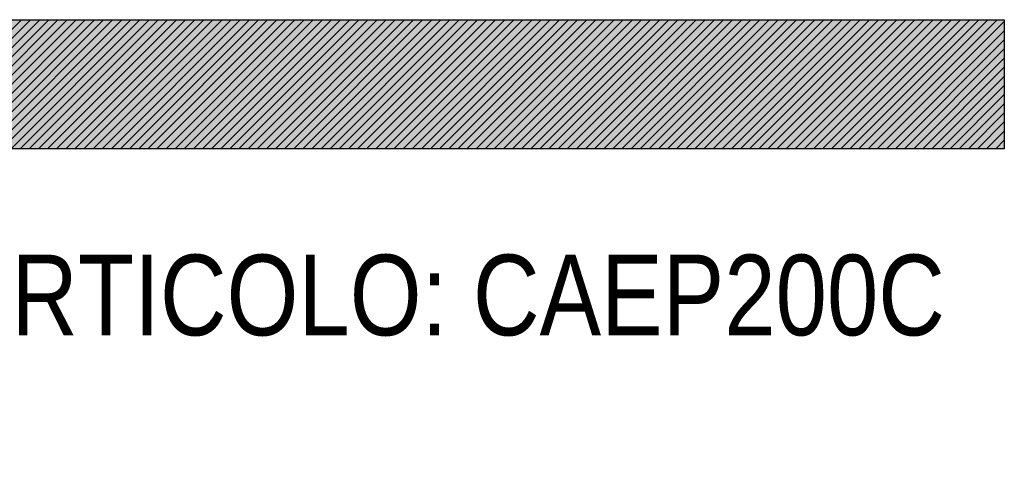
# Model space of a CAD drawing. Header units: millimetres. Extents: x 0 to 1485, y 0 to 1050.
# Tile 10 of 10: x 1180 to 1485, y 910 to 1050. Entities that reach past the tile are written whole.
import ezdxf

# ---------------------------------------------------------------- set-up
doc = ezdxf.new("R2010")
doc.units = ezdxf.units.MM
doc.header["$LTSCALE"] = 5
doc.layers.add('Default', color=7, linetype='Continuous')

msp = doc.modelspace()

# ---------------------------------------------------------------- hatches: boundary and pattern name
at = {"layer": 'Default', "linetype": 'Continuous'}
h = msp.add_hatch(dxfattribs=at)
h.set_pattern_fill('LINE', scale=0.629921, angle=45, style=0)
h.paths.add_polyline_path([(1485, 1010), (1485, 1050), (0, 1050), (0, 1010)])
msp.add_hatch(color=7, dxfattribs=at).paths.add_polyline_path([(1485, 1010), (1485, 1050), (0, 1050), (0, 1010)])

# ---------------------------------------------------------------- linework, layer by layer
at = {"layer": 'Default', "color": 7, "linetype": 'Continuous'}
for p, q in [((0, 1050), (1485, 1050)), ((1485, 1050), (1485, 1010)), ((1485, 1010), (0, 1010))]:
    msp.add_line(p, q, dxfattribs=at)

# ---------------------------------------------------------------- texts
at = {"layer": 'Default', "insert": (1038.543, 977.189), "char_height": 25, "width": 428.67619, "attachment_point": 1}
msp.add_mtext('{\\fArial Narrow|b0||i0||c0|p34;\\C7;\\H25.;\\W1.;CODICE ARTICOLO: CAEP200C}', dxfattribs=at)

doc.saveas('drawing.dxf')
